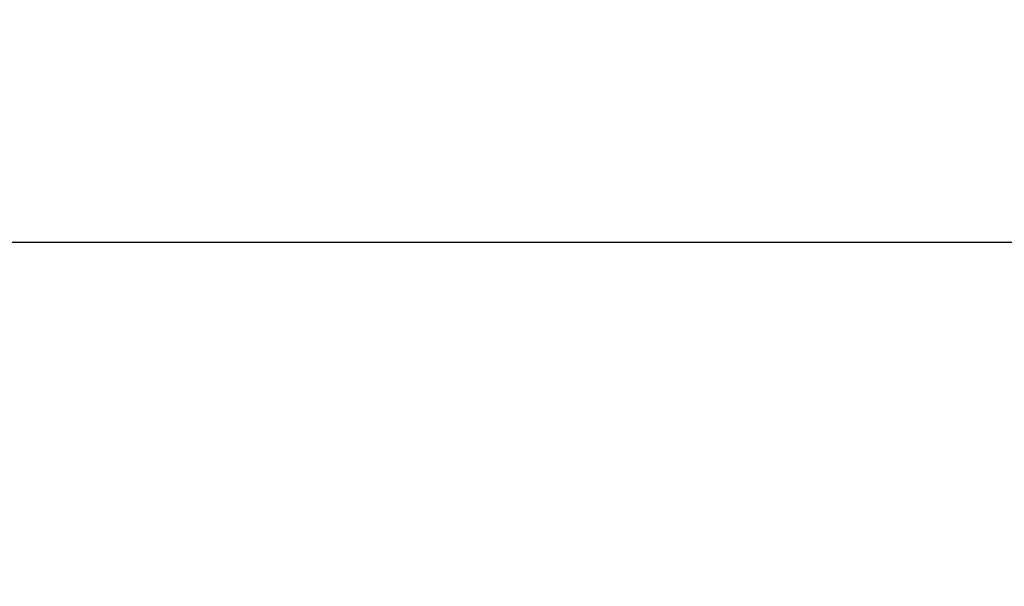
# Model space of a CAD drawing. Header units: millimetres. Extents: x 21 to 401, y 14 to 292.
# Tile 51 of 52: x 362 to 382, y 281 to 292. Entities that reach past the tile are written whole.
import ezdxf

# ---------------------------------------------------------------- set-up
doc = ezdxf.new("R2010")
doc.units = ezdxf.units.MM
doc.layers.add('FORMATO', color=179, linetype='Continuous')
doc.styles.add('SLDTEXTSTYLE0', font='TXT', dxfattribs={"width": 0.75})
doc.dimstyles.new('SLDDIMSTYLE1', dxfattribs={"dimtxt": 3.5, "dimasz": 3.302, "dimexe": 0, "dimexo": 0.0625, "dimgap": 0.875, "dimtad": 1, "dimdec": 0, "dimrnd": 1e-09, "dimzin": 12, "dimdsep": 46, "dimtxsty": 'SLDTEXTSTYLE0', "dimsah": 1, "dimcen": 0.09, "dimadec": 0, "dimazin": 3, "dimtfac": 1, "dimtdec": 0, "dimtofl": 0, "dimtmove": 0, "dimatfit": 3, "dimfxl": 0, "dimfrac": 2, "dimtolj": 1, "dimtzin": 12, "dimarcsym": 0})

# ---------------------------------------------------------------- blocks, each defined once
blk = doc.blocks.new('_D_7')
at = {"layer": 'FORMATO'}
for p, q in [((268.376, 270.321), (268.376, 288.904)), ((400.67, 270.321), (400.67, 288.904)), ((400.67, 287.904), (268.376, 287.904))]:
    blk.add_line(p, q, dxfattribs=at)
for points in [[(268.376, 287.904), (271.678, 287.396), (271.678, 288.412)], [(400.67, 287.904), (397.368, 288.412), (397.368, 287.396)]]:
    blk.add_solid(points, dxfattribs=at)
at = {"layer": 'FORMATO', "insert": (333.223, 292.416), "char_height": 3.5, "attachment_point": 1, "style": 'SLDTEXTSTYLE0'}
blk.add_mtext('132', dxfattribs=at)

msp = doc.modelspace()

# ---------------------------------------------------------------- dimensions: what is measured, and where the dimension line sits
at = {"layer": 'FORMATO'}
dim = msp.add_linear_dim(base=(268.375672, 287.903864), p1=(400.66978, 269.320879), p2=(268.375672, 269.320879), angle=0, dimstyle='SLDDIMSTYLE1', dxfattribs=at)
dim.commit()
dim.dimension.update_dxf_attribs({"geometry": '_D_7', "text_midpoint": (337.101779, 287.903864), "dimtype": 160})

doc.saveas('drawing.dxf')
